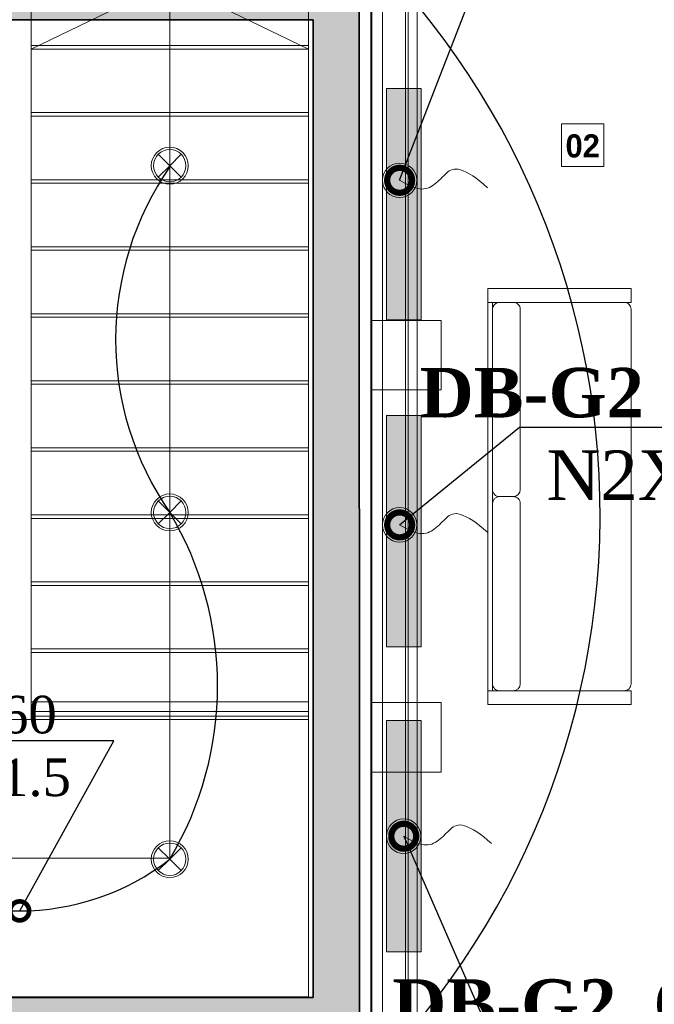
# Model space of a CAD drawing. Header units: inches. Extents: x -79624 to 52587, y -27526 to 10116.
# Tile 4 of 256: x 2858 to 5606, y -22820 to -18561. Entities that reach past the tile are written whole.
import ezdxf
from ezdxf import colors
from ezdxf.entities.mleader import LeaderData, LeaderLine
from ezdxf.math import Vec2, Vec3

# ---------------------------------------------------------------- set-up
doc = ezdxf.new("R2010")
doc.units = ezdxf.units.IN
doc.header["$MEASUREMENT"] = 0
doc.set_wipeout_variables(frame=1)
doc.linetypes.add('Wipeout_Contour', pattern=[1000, 0, -1000])
for name, color, linetype in [('- განათება', 7, 'Continuous'), ('- საშტეფცელო როზეტები', 7, 'Continuous'), ('Dimensioning - General', 7, 'Continuous'), ('New_Structural - Bearing', 7, 'Continuous'), ('Structural - Bearing', 7, 'Continuous'), ('Structural - Stair & Railing', 7, 'Continuous')]:
    doc.layers.add(name, color=color, linetype=linetype)
for name, color, linetype, lineweight in [('Archicad Doors_Pen_No__1', 7, 'Continuous', 13), ('New_2D Drafting - General_Pen_No__2', 8, 'Continuous', 15), ('New_Annotation - Text_Pen_No__20', 1, 'Continuous', 0), ('New_Interior - Furniture _Pen_No__1', 7, 'Continuous', 13), ('New_Interior - Furniture _Pen_No__101', 252, 'Continuous', 13), ('New_Structural - Bearing_Pen_No__1', 7, 'Continuous', 13), ('Structural - Bearing_Pen_No__1', 7, 'Continuous', 13), ('Structural - Bearing_Pen_No__27', 7, 'Continuous', 35)]:
    doc.layers.add(name, color=color, linetype=linetype, lineweight=lineweight)
for name, color, linetype, lineweight, true_color in [('New_Interior - Lamp_Pen_No__77', 7, 'Continuous', 20, 0xffeb28), ('Structural - Bearing_Pen_No__162', 7, 'Continuous', 25, 0xaaaaaa), ('Structural - Bearing_Pen_No__88', 7, 'Continuous', 20, 0xfd4435), ('Structural - Bearing_Pen_No__89', 7, 'Continuous', 20, 0x71cebe), ('Structural - Stair & Railing_Pen_No__61', 7, 'Continuous', 20, 0x6a6a6a)]:
    doc.layers.add(name, color=color, linetype=linetype, lineweight=lineweight, true_color=true_color)
doc.styles.add('CT', font='ARIALN.TTF', dxfattribs={"height": 200})
doc.styles.add('GENERATED_STYLE_1', font='txt')
doc.styles.add('GENERATED_STYLE_4', font='txt')
doc.dimstyles.new('GENERATED_STYLE__1', dxfattribs={"dimtxt": 100, "dimasz": 76, "dimexe": 0.18, "dimexo": 0.0625, "dimgap": 0, "dimtad": 0, "dimdec": 0, "dimlfac": 0.1, "dimzin": 0, "dimdsep": 46, "dimtxsty": 'GENERATED_STYLE_1', "dimblk": 'ARROWHEAD_5', "dimblk1": 'ARROWHEAD_5', "dimblk2": 'ARROWHEAD_5', "dimcen": 0.09, "dimse1": 1, "dimse2": 1, "dimclrd": 7, "dimclre": 7, "dimclrt": 7, "dimadec": 0, "dimazin": 0, "dimtfac": 1, "dimtdec": 4, "dimtmove": 0, "dimatfit": 3, "dimfxl": 1, "dimtolj": 1, "dimtzin": 0, "dimarcsym": 0})
doc.dimstyles.new('GENERATED_STYLE__2', dxfattribs={"dimtxt": 100, "dimasz": 76, "dimexe": 0.18, "dimexo": 0.0625, "dimgap": 0, "dimtad": 0, "dimtih": 1, "dimtoh": 1, "dimdec": 0, "dimlfac": 0.1, "dimzin": 0, "dimdsep": 46, "dimtxsty": 'GENERATED_STYLE_1', "dimblk": 'ARROWHEAD_5', "dimblk1": 'ARROWHEAD_5', "dimblk2": 'ARROWHEAD_5', "dimcen": 0.09, "dimse1": 1, "dimse2": 1, "dimclrd": 7, "dimclre": 7, "dimclrt": 7, "dimadec": 0, "dimazin": 0, "dimtfac": 1, "dimtdec": 4, "dimtmove": 0, "dimatfit": 3, "dimfxl": 1, "dimtolj": 1, "dimtzin": 0, "dimarcsym": 0})

# ---------------------------------------------------------------- blocks, each defined once
blk = doc.blocks.new('Column_3', base_point=(-43908.8, 19016.4))
at = {"color": 254, "linetype": 'Wipeout_Contour', "lineweight": 0, "ltscale": 191400.297725}
blk.add_wipeout([(-44058.8, 18866.4), (-43758.8, 18866.4), (-43758.8, 19166.4), (-44058.8, 19166.4)], dxfattribs=at).dxf.layer = 'Structural - Bearing'
at = {"layer": 'Structural - Bearing_Pen_No__88', "color": 20, "linetype": 'Continuous', "lineweight": 20, "true_color": 0xfd4435, "flags": 128}
blk.add_lwpolyline([(-44058.8, 18866.4), (-43758.8, 18866.4), (-43758.8, 19166.4), (-44058.8, 19166.4)], close=True, dxfattribs=at)
blk = doc.blocks.new('Column_4', base_point=(-43908.8, 17363.8))
at = {"color": 254, "linetype": 'Wipeout_Contour', "lineweight": 0, "ltscale": 188870.57664}
blk.add_wipeout([(-44058.8, 17213.8), (-43758.8, 17213.8), (-43758.8, 17513.8), (-44058.8, 17513.8)], dxfattribs=at).dxf.layer = 'Structural - Bearing'
at = {"layer": 'Structural - Bearing_Pen_No__88', "color": 20, "linetype": 'Continuous', "lineweight": 20, "true_color": 0xfd4435, "flags": 128}
blk.add_lwpolyline([(-44058.8, 17213.8), (-43758.8, 17213.8), (-43758.8, 17513.8), (-44058.8, 17513.8)], close=True, dxfattribs=at)
blk = doc.blocks.new('Slab_1', base_point=(-47183.8, 32838))
at = {"layer": 'Structural - Bearing_Pen_No__89', "color": 123, "linetype": 'Continuous', "lineweight": 20, "true_color": 0x71cebe, "flags": 128}
blk.add_lwpolyline([(-46983.8, 16238.8), (-46983.8, 20468.2), (-44313.6, 20468.2), (-44313.6, 16238.8)], close=True, dxfattribs=at)
blk = doc.blocks.new('Slab_53', base_point=(-43901.5, 15826.8))
at = {"layer": 'New_Structural - Bearing_Pen_No__1', "color": 7, "linetype": 'Continuous', "lineweight": 13, "flags": 128}
blk.add_lwpolyline([(-43901.5, 15826.8), (-43901.5, 20880.3), (-47395.9, 20880.3), (-47395.9, 15826.8)], close=True, dxfattribs=at)
blk = doc.blocks.new('Stair_1')
at = {"layer": 'Structural - Stair & Railing_Pen_No__61', "color": 251, "linetype": 'Continuous', "lineweight": 20, "true_color": 0x6a6a6a}
for p, q in [((-45534.2, 20631.1), (-45534.2, 17441.1)), ((-45534.2, 20631.1), (-45534.2, 20341.1)), ((-44934.2, 20631.1), (-45534.2, 20341.1)), ((-44934.2, 20341.1), (-44934.2, 20631.1)), ((-44334.2, 20341.1), (-44934.2, 20631.1)), ((-44334.2, 17441.1), (-44334.2, 20631.1)), ((-44334.2, 20341.1), (-44334.2, 20631.1)), ((-44334.2, 20356.1), (-45534.2, 20356.1)), ((-44334.2, 20341.1), (-45534.2, 20341.1)), ((-45534.2, 20341.1), (-45534.2, 20051.1)), ((-45534.2, 20341.1), (-44334.2, 20341.1)), ((-44934.2, 17441.1), (-44934.2, 20341.1)), ((-44334.2, 20051.1), (-44334.2, 20341.1)), ((-44334.2, 20066.1), (-45534.2, 20066.1)), ((-44334.2, 20051.1), (-45534.2, 20051.1)), ((-45534.2, 20051.1), (-45534.2, 19761.1)), ((-45534.2, 20051.1), (-44334.2, 20051.1)), ((-44334.2, 19761.1), (-44334.2, 20051.1)), ((-44334.2, 19776.1), (-45534.2, 19776.1)), ((-44334.2, 19761.1), (-45534.2, 19761.1)), ((-45534.2, 19761.1), (-45534.2, 19471.1)), ((-45534.2, 19761.1), (-44334.2, 19761.1)), ((-44334.2, 19471.1), (-44334.2, 19761.1)), ((-44334.2, 19486.1), (-45534.2, 19486.1)), ((-44334.2, 19471.1), (-45534.2, 19471.1)), ((-45534.2, 19471.1), (-45534.2, 19181.1)), ((-45534.2, 19471.1), (-44334.2, 19471.1)), ((-44334.2, 19181.1), (-44334.2, 19471.1)), ((-44334.2, 19196.1), (-45534.2, 19196.1)), ((-44334.2, 19181.1), (-45534.2, 19181.1)), ((-45534.2, 19181.1), (-45534.2, 18891.1)), ((-45534.2, 19181.1), (-44334.2, 19181.1)), ((-44334.2, 18891.1), (-44334.2, 19181.1)), ((-44334.2, 18906.1), (-45534.2, 18906.1)), ((-44334.2, 18891.1), (-45534.2, 18891.1)), ((-45534.2, 18891.1), (-45534.2, 18601.1)), ((-45534.2, 18891.1), (-44334.2, 18891.1)), ((-44334.2, 18601.1), (-44334.2, 18891.1)), ((-44334.2, 18616.1), (-45534.2, 18616.1)), ((-44334.2, 18601.1), (-45534.2, 18601.1)), ((-45534.2, 18601.1), (-45534.2, 18311.1)), ((-45534.2, 18601.1), (-44334.2, 18601.1)), ((-44334.2, 18311.1), (-44334.2, 18601.1)), ((-44334.2, 18326.1), (-45534.2, 18326.1)), ((-44334.2, 18311.1), (-45534.2, 18311.1)), ((-45534.2, 18311.1), (-45534.2, 18021.1)), ((-45534.2, 18311.1), (-44334.2, 18311.1)), ((-44334.2, 18021.1), (-44334.2, 18311.1)), ((-44334.2, 18036.1), (-45534.2, 18036.1)), ((-44334.2, 18021.1), (-45534.2, 18021.1)), ((-45534.2, 18021.1), (-45534.2, 17731.1)), ((-45534.2, 18021.1), (-44334.2, 18021.1)), ((-44334.2, 17731.1), (-44334.2, 18021.1)), ((-44334.2, 17746.1), (-45534.2, 17746.1)), ((-45534.2, 17731.1), (-45534.2, 17441.1)), ((-44334.2, 17731.1), (-45534.2, 17731.1)), ((-45534.2, 17731.1), (-44334.2, 17731.1)), ((-44334.2, 17441.1), (-44334.2, 17731.1)), ((-45534.2, 17517.4), (-44334.2, 17517.4)), ((-45534.2, 17476.1), (-44334.2, 17476.1)), ((-45534.2, 17441.1), (-45633.8, 17441.1)), ((-45534.2, 17441.1), (-45633.8, 17441.1)), ((-44334.2, 17456.1), (-45534.2, 17456.1)), ((-44334.2, 17441.1), (-45534.2, 17441.1)), ((-45534.2, 17441.1), (-44334.2, 17441.1)), ((-44934.2, 16841.1), (-44934.2, 17441.1)), ((-44334.2, 16241.1), (-44334.2, 17441.1)), ((-44334.2, 16241.1), (-44334.2, 17441.1)), ((-46233.8, 16841.1), (-44934.2, 16841.1)), ((-46833.8, 16241.1), (-44334.2, 16241.1)), ((-46833.8, 16241.1), (-44334.2, 16241.1))]:
    blk.add_line(p, q, dxfattribs=at)
blk = doc.blocks.new('Door')
at = {"layer": 'Archicad Doors_Pen_No__1', "color": 7, "linetype": 'Continuous', "lineweight": 13}
for p, q in [((370, 0), (370, 820)), ((370, 820), (410, 820)), ((410, 820), (410, 0)), ((-487, 0), (-487, 19)), ((-487, 19), (-437, 19)), ((-437, 0), (-487, 0)), ((-450, 0), (-487, 0)), ((-450, 0), (-487, 0)), ((-410, 0), (-450, 0)), ((-450, 0), (-450, -115)), ((-450, 0), (-450, -115)), ((-450, 0), (-450, -115)), ((-437, 19), (-437, 0)), ((-410, -115), (-410, 0)), ((410, 0), (370, 0)), ((450, 0), (410, 0)), ((410, 0), (410, -115)), ((437, 19), (487, 19)), ((437, 0), (437, 19)), ((487, 0), (437, 0)), ((450, -115), (450, 0)), ((450, 0), (450, -115)), ((450, 0), (450, -115)), ((450, 0), (487, 0)), ((450, 0), (487, 0)), ((487, 19), (487, 0)), ((-450, -200), (-450, -115)), ((-450, -115), (-425, -115)), ((-450, -115), (-410, -115)), ((-450, -115), (-450, -200)), ((-450, -115), (-450, -200)), ((-425, -115), (-425, -200)), ((410, -115), (450, -115)), ((425, -200), (425, -115)), ((425, -115), (450, -115)), ((450, -115), (450, -200)), ((450, -115), (450, -200)), ((450, -115), (450, -200)), ((-487, -219), (-487, -200)), ((-487, -200), (-437, -200)), ((-450, -200), (-487, -200)), ((-450, -200), (-487, -200)), ((-425, -200), (-450, -200)), ((-437, -200), (-437, -219)), ((450, -200), (425, -200)), ((437, -200), (487, -200)), ((437, -219), (437, -200)), ((450, -200), (487, -200)), ((450, -200), (487, -200)), ((487, -200), (487, -219)), ((-437, -219), (-487, -219)), ((487, -219), (437, -219))]:
    blk.add_line(p, q, dxfattribs=at)
blk.add_arc((410, 0), 820, 90, 180, dxfattribs=at)
blk = doc.blocks.new('Wall_7', base_point=(-47183.6, 20668.2))
at = {"layer": 'Structural - Bearing_Pen_No__162', "linetype": 'Continuous', "lineweight": 25, "true_color": 0xaaaaaa}
for points in [[(-47183.6, 20668.2), (-47183.6, 20468.2), (-46743.4, 20468.2), (-46743.4, 20668.2)], [(-44313.6, 20668.2), (-45843.4, 20668.2), (-45843.4, 20468.2), (-44313.6, 20468.2)], [(-44313.6, 20468.2), (-44113.6, 20468.2), (-44113.6, 20668.2)], [(-44113.6, 20668.2), (-44313.6, 20668.2), (-44313.6, 20468.2)]]:
    blk.add_hatch(color=253, dxfattribs=at).paths.add_polyline_path(points)
at = {"layer": 'Structural - Bearing_Pen_No__27', "color": 7, "linetype": 'Continuous', "lineweight": 35}
for p, q in [((-46743.4, 20668.2), (-46780.4, 20668.2)), ((-46743.4, 20668.2), (-46743.4, 20553.2)), ((-45843.4, 20668.2), (-45806.4, 20668.2)), ((-45843.4, 20668.2), (-45843.4, 20553.2)), ((-46743.4, 20553.2), (-46743.4, 20468.2)), ((-45843.4, 20553.2), (-45843.4, 20468.2)), ((-46743.4, 20468.2), (-46780.4, 20468.2)), ((-45843.4, 20468.2), (-45806.4, 20468.2))]:
    blk.add_line(p, q, dxfattribs=at)
at = {"layer": 'Structural - Bearing_Pen_No__27', "color": 7, "linetype": 'Continuous', "lineweight": 35, "flags": 128}
for points in [[(-46743.4, 20668.2), (-47183.6, 20668.2)], [(-47183.6, 20668.2), (-47183.6, 20468.2)], [(-44113.6, 20668.2), (-45843.4, 20668.2)], [(-44113.6, 20668.2), (-44113.6, 20468.2)], [(-47183.6, 20468.2), (-46743.4, 20468.2)], [(-45843.4, 20468.2), (-44313.6, 20468.2)]]:
    blk.add_lwpolyline(points, dxfattribs=at)
at = {"layer": 'Archicad Doors_Pen_No__1', "color": 7, "linetype": 'Continuous', "lineweight": 13, "xscale": -1, "zscale": 1000}
blk.add_blockref('Door', (-46293.4, 20668.2), dxfattribs=at)
blk = doc.blocks.new('Wall_8', base_point=(-44313.4, 16238.8))
at = {"layer": 'Structural - Bearing_Pen_No__162', "linetype": 'Continuous', "lineweight": 25, "true_color": 0xaaaaaa}
for points in [[(-46983.8, 16038.8), (-46983.8, 16238.8), (-47183.8, 16238.8), (-47183.8, 16038.8)], [(-44313.4, 16238.8), (-46983.8, 16238.8), (-46983.8, 16038.8), (-44313.4, 16038.8)], [(-44113.4, 16238.8), (-44313.4, 16238.8), (-44113.4, 16038.8)], [(-44313.4, 16238.8), (-44313.4, 16038.8), (-44113.4, 16038.8)]]:
    blk.add_hatch(color=253, dxfattribs=at).paths.add_polyline_path(points)
at = {"layer": 'Structural - Bearing_Pen_No__1', "color": 7, "linetype": 'Continuous', "lineweight": 13}
blk.add_line((-47183.8, 16238.8), (-47183.8, 16038.8), dxfattribs=at)
at = {"layer": 'Structural - Bearing_Pen_No__27', "color": 7, "linetype": 'Continuous', "lineweight": 35}
for p, q in [((-46983.8, 16238.8), (-47183.8, 16238.8)), ((-47183.8, 16038.8), (-46983.8, 16038.8))]:
    blk.add_line(p, q, dxfattribs=at)
at = {"layer": 'Structural - Bearing_Pen_No__27', "color": 7, "linetype": 'Continuous', "lineweight": 35, "flags": 128}
for points in [[(-44313.4, 16238.8), (-46983.8, 16238.8)], [(-44113.4, 16038.8), (-44113.4, 16238.8)], [(-46983.8, 16038.8), (-44113.4, 16038.8)]]:
    blk.add_lwpolyline(points, dxfattribs=at)
blk = doc.blocks.new('Wall_9', base_point=(-44313.6, 20668.2))
at = {"layer": 'Structural - Bearing_Pen_No__162', "linetype": 'Continuous', "lineweight": 25, "true_color": 0xaaaaaa}
blk.add_hatch(color=253, dxfattribs=at).paths.add_polyline_path([(-44113.4, 16238.8), (-44113.6, 20468.2), (-44313.6, 20468.2), (-44313.4, 16238.8)])
at = {"layer": 'Structural - Bearing_Pen_No__27', "color": 7, "linetype": 'Continuous', "lineweight": 35, "flags": 128}
for points in [[(-44313.6, 20468.2), (-44313.4, 16238.8)], [(-44113.4, 16238.8), (-44113.6, 20468.2)]]:
    blk.add_lwpolyline(points, dxfattribs=at)
blk = doc.blocks.new('Sofa 05')
at = {"layer": 'New_Interior - Furniture _Pen_No__101', "color": 252, "linetype": 'Continuous', "lineweight": 13}
for p, q in [((60, 600), (1740, 600)), ((900, 570), (900, 510)), ((90, 480), (870, 480)), ((930, 480), (1710, 480))]:
    blk.add_line(p, q, dxfattribs=at)
at = {"layer": 'New_Interior - Furniture _Pen_No__101', "color": 252, "linetype": 'Continuous', "lineweight": 13, "flags": 128}
for points in [[(0, 0), (60, 0), (60, 620), (0, 620)], [(1800, 0), (1740, 0), (1740, 620), (1800, 620)]]:
    blk.add_lwpolyline(points, close=True, dxfattribs=at)
blk.add_lwpolyline([(60, 30, 0.414214), (90, 0), (1710, 0, 0.414214), (1740, 30), (1740, 620), (60, 620)], format="xyb", close=True, dxfattribs=at)
at = {"layer": 'New_Interior - Furniture _Pen_No__101', "color": 252, "linetype": 'Continuous', "lineweight": 13}
for centre, start, end in [((90, 570), 90, 180), ((870, 570), 0, 90), ((930, 570), 90, 180), ((1710, 570), 0, 90), ((90, 510), 180, 270), ((870, 510), 270, 0), ((930, 510), 180, 270), ((1710, 510), 270, 0)]:
    blk.add_arc(centre, 30, start, end, dxfattribs=at)
blk = doc.blocks.new('Awning')
at = {"layer": 'New_Interior - Furniture _Pen_No__1', "color": 7, "linetype": 'Continuous', "lineweight": 13}
for p, q in [((100, -100), (4529.3, -100)), ((4529.3, -200), (100, -200)), ((100, -250), (4529.3, -250))]:
    blk.add_line(p, q, dxfattribs=at)
at = {"layer": 'New_Interior - Furniture _Pen_No__1', "color": 7, "linetype": 'Continuous', "lineweight": 13, "flags": 128}
blk.add_lwpolyline([(100, -50), (4529.3, -50), (4529.3, -2752.9), (100, -2752.9)], close=True, dxfattribs=at)
blk = doc.blocks.new('ARROWHEAD_5')
at = {"linetype": 'Continuous', "lineweight": 0}
blk.add_hatch(color=0, dxfattribs=at).paths.add_polyline_path([(-1, 0.2679), (0, 0), (-1, -0.2679)])
at = {"color": 0, "linetype": 'Continuous', "lineweight": 0}
blk.add_line((0, 0), (-1, 0), dxfattribs=at)
blk = doc.blocks.new('*D249')
at = {"layer": 'Defpoints', "color": 0, "linetype": 'Continuous', "transparency": 16777216}
for p in [(358.6, 209.2), (25258.6, 209.2), (1258.6, -26125.7)]:
    blk.add_point(p, dxfattribs=at)
at = {"layer": 'Dimensioning - General', "color": 7, "linetype": 'Continuous', "lineweight": -2, "transparency": 16777216}
for p, q in [((358.6, 133.2), (358.6, -12795.7)), ((358.6, -26049.7), (358.6, -13148.1))]:
    blk.add_line(p, q, dxfattribs=at)
at = {"layer": 'Dimensioning - General', "color": 7, "linetype": 'Continuous', "lineweight": -2, "transparency": 16777216, "xscale": 76.00000000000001, "yscale": 76.00000000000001, "zscale": 76.00000000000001}
for p, rotation in [((358.6, 209.2), 90), ((358.6, -26125.7), 270)]:
    blk.add_blockref('ARROWHEAD_5', p, dxfattribs=dict(at, rotation=rotation))
at = {"layer": 'Dimensioning - General', "color": 7, "linetype": 'Continuous', "lineweight": 13, "transparency": 16777216, "insert": (358.6, -12971.9), "char_height": 100, "attachment_point": 5, "rotation": 90, "style": 'GENERATED_STYLE_1'}
blk.add_mtext('\\A1;2633', dxfattribs=at)
blk = doc.blocks.new('*D263')
at = {"layer": 'Defpoints', "color": 0, "linetype": 'Continuous', "transparency": 16777216}
for p in [(7429, -14429.1), (4328.9, -22989.9), (7429, -26425.7)]:
    blk.add_point(p, dxfattribs=at)
at = {"layer": 'Dimensioning - General', "color": 7, "linetype": 'Continuous', "lineweight": -2, "transparency": 16777216}
for p, q in [((4404.9, -26425.7), (5751.4, -26425.7)), ((7353, -26425.7), (5989.5, -26425.7))]:
    blk.add_line(p, q, dxfattribs=at)
at = {"layer": 'Dimensioning - General', "color": 7, "linetype": 'Continuous', "lineweight": -2, "transparency": 16777216, "xscale": 76.00000000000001, "yscale": 76.00000000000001, "zscale": 76.00000000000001, "rotation": 180}
blk.add_blockref('ARROWHEAD_5', (4328.9, -26425.7), dxfattribs=at)
at = {"layer": 'Dimensioning - General', "color": 7, "linetype": 'Continuous', "lineweight": -2, "transparency": 16777216, "xscale": 76.00000000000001, "yscale": 76.00000000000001, "zscale": 76.00000000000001}
blk.add_blockref('ARROWHEAD_5', (7429, -26425.7), dxfattribs=at)
at = {"layer": 'Dimensioning - General', "color": 7, "linetype": 'Continuous', "lineweight": 13, "transparency": 16777216, "insert": (5870.4, -26425.7), "char_height": 100, "attachment_point": 5, "style": 'GENERATED_STYLE_1'}
blk.add_mtext('\\A1;310', dxfattribs=at)
blk = doc.blocks.new('*D275')
at = {"layer": 'Defpoints', "color": 0, "linetype": 'Continuous', "transparency": 16777216}
for p in [(4328.7, -18360.6), (51786.6, -18360.6), (4328.9, -22989.9)]:
    blk.add_point(p, dxfattribs=at)
at = {"layer": 'Dimensioning - General', "color": 7, "linetype": 'Continuous', "lineweight": -2, "transparency": 16777216}
for p, q in [((51786.6, -18436.6), (51786.6, -20557.1)), ((51786.6, -22913.9), (51786.6, -20814.3))]:
    blk.add_line(p, q, dxfattribs=at)
at = {"layer": 'Dimensioning - General', "color": 7, "linetype": 'Continuous', "lineweight": -2, "transparency": 16777216, "xscale": 76.00000000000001, "yscale": 76.00000000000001, "zscale": 76.00000000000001}
for p, rotation in [((51786.6, -18360.6), 90), ((51786.6, -22989.9), 270)]:
    blk.add_blockref('ARROWHEAD_5', p, dxfattribs=dict(at, rotation=rotation))
at = {"layer": 'Dimensioning - General', "color": 7, "linetype": 'Continuous', "lineweight": 13, "transparency": 16777216, "insert": (51786.6, -20685.7), "char_height": 100, "attachment_point": 5, "rotation": 90, "style": 'GENERATED_STYLE_1'}
blk.add_mtext('\\A1;463', dxfattribs=at)
blk = doc.blocks.new('Recessed Spot')
at = {"layer": 'New_Interior - Lamp_Pen_No__77', "color": 2, "linetype": 'Continuous', "lineweight": 20, "true_color": 0xffeb28}
for q in [(-49.5, 49.5), (49.5, 49.5), (-49.5, -49.5), (49.5, -49.5)]:
    blk.add_line((0, 0), q, dxfattribs=at)
at = {"layer": 'New_Interior - Lamp_Pen_No__77', "color": 2, "linetype": 'Continuous', "lineweight": 20, "true_color": 0xffeb28, "flags": 128}
blk.add_lwpolyline([(80, 0, 1), (-80, 0, 1)], format="xyb", close=True, dxfattribs=at)
at = {"layer": 'New_Interior - Lamp_Pen_No__77', "color": 2, "linetype": 'Continuous', "lineweight": 20, "true_color": 0xffeb28}
blk.add_circle((0, 0), 70, dxfattribs=at)
blk = doc.blocks.new('pirdapiti miyvanis werttili')
at = {"layer": '- საშტეფცელო როზეტები', "color": 5, "lineweight": 0}
blk.add_circle((0, 0), 74.6, dxfattribs=at)
blk.add_open_spline([(0, 0), (-20.2, -34.9), (-49.1, -90.2), (-22.6, -153.9), (36.4, -203.3), (62.8, -250.1), (10.3, -335.9), (-32.2, -380)], degree=3, dxfattribs=at)
blk = doc.blocks.new('_DotSmall')
at = {"color": 0, "linetype": 'ByBlock', "const_width": 0.5}
blk.add_lwpolyline([(-0.0625, 0, 1), (0.0625, 0, 1)], format="xyb", close=True, dxfattribs=at)

msp = doc.modelspace()

# ---------------------------------------------------------------- hatches: boundary and pattern name
at = {"layer": '- საშტეფცელო როზეტები', "linetype": 'Continuous', "lineweight": 0, "true_color": 0x7f0000}
msp.add_hatch(color=16, dxfattribs=at).paths.add_polyline_path([(4446.16085, -20273.06008), (4596.16085, -20273.06008), (4596.16085, -21273.06008), (4446.16085, -21273.06008)])

# ---------------------------------------------------------------- linework, layer by layer
at = {"layer": '- განათება', "color": 1}
for centre, radius, start, end in [((4583.53312, -19944.68961), 1309.63414, 145.03782807, 214.79778943), ((2253.05005, -21442.0741), 1462.06993, 329.13804591, 30.86195409), ((2858.32759, -21359.98323), 1055.73596, 232.01406906, 307.98593094)]:
    msp.add_arc(centre, radius, start, end, dxfattribs=at)
at = {"layer": '- საშტეფცელო როზეტები', "color": 8, "linetype": 'Continuous', "lineweight": 15, "flags": 128}
msp.add_lwpolyline([(4446.16085, -20273.06008), (4596.16085, -20273.06008), (4596.16085, -21273.06008), (4446.16085, -21273.06008)], close=True, dxfattribs=at)
at = {"layer": 'New_2D Drafting - General_Pen_No__2', "color": 8, "linetype": 'Continuous', "lineweight": 15, "flags": 128}
msp.add_lwpolyline([(1458.55593, -22789.93129), (4128.73697, -22789.93129), (4128.73697, -18560.58402), (1458.55593, -18560.58402)], close=True, dxfattribs=at)

# ---------------------------------------------------------------- block references
at = {"layer": '- განათება', "color": 2, "linetype": 'Continuous', "lineweight": 20, "true_color": 0xffeb28, "zscale": 1000}
for p in [(3508.09924, -19192.0741), (3508.09924, -20692.0741), (3508.09924, -22192.0741)]:
    msp.add_blockref('Recessed Spot', p, dxfattribs=at)
at = {"layer": '- საშტეფცელო როზეტები', "rotation": 89.99999999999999}
for p in [(4503.32298, -19255.36512), (4503.45629, -20745.93696), (4520.78988, -22092.68333)]:
    msp.add_blockref('pirdapiti miyvanis werttili', p, dxfattribs=at)
at = {"layer": 'New_Interior - Furniture _Pen_No__101', "color": 252, "linetype": 'Continuous', "lineweight": 13, "zscale": 1000, "rotation": 89.99999999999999}
msp.add_blockref('Sofa 05', (5505.47505, -21523.35737), dxfattribs=at)
at = {"layer": 'Structural - Bearing', "color": 7, "lineweight": 35}
for name, p in [('Wall_7', (1258.72346, -18360.58402)), ('Wall_9', (4128.72843, -18360.58402)), ('Wall_8', (4128.91754, -22789.93129))]:
    msp.add_blockref(name, p, dxfattribs=at)
at = {"layer": 'Structural - Bearing', "color": 11, "lineweight": 13, "true_color": 0xfd8379}
for name, p in [('Column_3', (4533.55593, -20012.32818)), ('Column_4', (4533.55593, -21664.97466))]:
    msp.add_blockref(name, p, dxfattribs=at)
at = {"layer": 'Structural - Stair & Railing', "color": 251, "linetype": 'Continuous', "lineweight": 20, "true_color": 0x6a6a6a}
msp.add_blockref('Stair_1', (48442.34395, -39028.7776), dxfattribs=at)

# ---------------------------------------------------------------- leaders
at = {"layer": '- განათება', "color": 7}
ml = msp.add_multileader_mtext('Standard', dxfattribs=at)
ml.set_content('\\pxt14;{\\fSylfaen|b1|i0|c0|p18;DB-UPS2 \\fSylfaen|b0|i0|c0|p18;\\C1;QF-60         \\C7;N2XH-3X1.5}', color=7, style='CT')
ml.set_leader_properties()
ml.set_arrow_properties(name='DOTSMALL')
ml.build(insert=Vec2(0, 0))
ml.multileader.update_dxf_attribs({"has_dogleg": 0, "text_left_attachment_type": 6, "text_right_attachment_type": 6, "dogleg_length": 9, "arrow_head_size": 163.78543})
ctx = ml.context
ctx.base_point, ctx.char_height, ctx.arrow_head_size, ctx.landing_gap_size, ctx.plane_origin = Vec3(1550.38814, -21680.46568), 162.6117418, 163.78543, 54.59514, Vec3(-11328.16442, -38006.72962)
ctx.left_attachment, ctx.right_attachment, ctx.text_align_type = 6, 6, 1
notes = []
notes.append((ctx, [(0, (1, 1, 0), (3275.40533, -21680.46568), (-1, 0), 9, [(2, [(2858.32759, -22415.71919)], 0, [])])]))
ctx.mtext.insert, ctx.mtext.width, ctx.mtext.defined_height, ctx.mtext.alignment, ctx.mtext.flow_direction = Vec3(2408.39673, -21485.33159), 2403.0225903, 231.60879, 2, 5
at = {"layer": '- საშტეფცელო როზეტები', "color": 7}
ml = msp.add_multileader_mtext('Standard', dxfattribs=at)
ml.set_content('{\\fSylfaen|b1|i0|c0|p18;DB-G2  \\fSylfaen|b0|i0|c0|p18;\\C1;QF-39            \\C7;N2XH-3X2.5}', color=7, style='CT')
ml.set_leader_properties()
ml.set_arrow_properties(name='DOTSMALL')
ml.build(insert=Vec2(0, 0))
ml.multileader.update_dxf_attribs({"has_dogleg": 0, "text_left_attachment_type": 6, "text_right_attachment_type": 6, "dogleg_length": 9, "arrow_head_size": 215.76216})
ctx = ml.context
ctx.base_point, ctx.char_height, ctx.arrow_head_size, ctx.landing_gap_size, ctx.plane_origin = Vec3(4903.77376, -22968.69998), 214.216008, 215.76216, 71.92072, Vec3(-13073.47763, -39445.66739)
ctx.left_attachment, ctx.right_attachment, ctx.text_align_type = 6, 6, 1
notes.append((ctx, [(1, (1, 1, 0), (4894.77376, -22968.69998), (1, 0), 9, [(2, [(4521.16085, -22092.68333)], 0, [])])]))
ctx.mtext.insert, ctx.mtext.width, ctx.mtext.defined_height, ctx.mtext.alignment, ctx.mtext.flow_direction = Vec3(5905.45786, -22711.64077), 3165.613385, 305.10903, 2, 5
for ctx, leaders in notes:
    for number, flags, end, landing, length, lines in leaders:
        leader = LeaderData()
        leader.index, (leader.has_last_leader_line, leader.has_dogleg_vector, leader.attachment_direction) = number, flags
        leader.last_leader_point, leader.dogleg_vector, leader.dogleg_length = Vec3(end), Vec3(landing), length
        for number, points, colour, breaks in lines:
            line = LeaderLine()
            line.index, line.vertices, line.color, line.breaks = number, Vec3.list(points), colors.encode_raw_color(colour), breaks
            leader.lines.append(line)
        ctx.leaders.append(leader)

# ---------------------------------------------------------------- next in the draw order: hatches: boundary and pattern name
at = {"layer": '- საშტეფცელო როზეტები', "linetype": 'Continuous', "lineweight": 0, "true_color": 0x7f0000}
for points in [[(4446.16085, -18858.31104), (4596.16085, -18858.31104), (4596.16085, -19858.31104), (4446.16085, -19858.31104)], [(4446.16085, -21592.68333), (4596.16085, -21592.68333), (4596.16085, -22592.68333), (4446.16085, -22592.68333)]]:
    msp.add_hatch(color=16, dxfattribs=at).paths.add_polyline_path(points)

# ---------------------------------------------------------------- next in the draw order: linework, layer by layer
at = {"layer": '- საშტეფცელო როზეტები', "color": 8, "linetype": 'Continuous', "lineweight": 15, "flags": 128}
for points in [[(4446.16085, -18858.31104), (4596.16085, -18858.31104), (4596.16085, -19858.31104), (4446.16085, -19858.31104)], [(4446.16085, -21592.68333), (4596.16085, -21592.68333), (4596.16085, -22592.68333), (4446.16085, -22592.68333)]]:
    msp.add_lwpolyline(points, close=True, dxfattribs=at)
at = {"layer": 'New_2D Drafting - General_Pen_No__2', "color": 8, "linetype": 'Continuous', "lineweight": 15, "flags": 128}
msp.add_lwpolyline([(4383.55593, -25673.41075), (13583.55593, -25673.41075), (13583.55593, -16864.10447), (4383.55593, -16864.10447)], close=True, dxfattribs=at)

# ---------------------------------------------------------------- next in the draw order: block references
at = {"layer": 'New_Interior - Furniture _Pen_No__1', "color": 7, "linetype": 'Continuous', "lineweight": 13, "zscale": 1000, "rotation": 89.99999999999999}
msp.add_blockref('Awning', (4328.82726, -22989.93129), dxfattribs=at)
at = {"layer": 'New_Structural - Bearing', "color": 7, "linetype": 'Continuous', "lineweight": 13}
msp.add_blockref('Slab_53', (4540.81988, -23202.02274), dxfattribs=at)
at = {"layer": 'Structural - Bearing', "color": 123, "linetype": 'Continuous', "lineweight": 20, "true_color": 0x71cebe}
msp.add_blockref('Slab_1', (1258.55593, -6190.79663), dxfattribs=at)

# ---------------------------------------------------------------- next in the draw order: dimensions: what is measured, and where the dimension line sits
at = {"layer": 'Dimensioning - General', "color": 7, "linetype": 'Continuous', "lineweight": 13}
for base, p1, p2, picture, middle in [((358.55594, 209.20337), (1258.55593, -26125.72241), (25258.55593, 209.20337), '*D249', (358.55594, -12971.91402)), ((51786.62821, -18360.58402), (4328.92608, -22989.93129), (4328.72843, -18360.58402), '*D275', (51786.62821, -20685.68517))]:
    dim = msp.add_linear_dim(base=base, p1=p1, p2=p2, angle=90, dimstyle='GENERATED_STYLE__1', dxfattribs=at)
    dim.commit()
    dim.dimension.update_dxf_attribs({"geometry": picture, "text_midpoint": middle, "dimtype": 160, "text_rotation": 90})
dim = msp.add_linear_dim(base=(7428.96845, -26425.72242), p1=(4328.92608, -22989.93129), p2=(7428.96845, -14429.12325), dimstyle='GENERATED_STYLE__2', dxfattribs=at)
dim.commit()
dim.dimension.update_dxf_attribs({"geometry": '*D263', "text_midpoint": (5870.41076, -26425.72242), "dimtype": 160})

# ---------------------------------------------------------------- next in the draw order: leaders
at = {"layer": '- საშტეფცელო როზეტები', "color": 7}
ml = msp.add_multileader_mtext('Standard', dxfattribs=at)
ml.set_content('{\\fSylfaen|b1|i0|c0|p18;DB-G2  \\fSylfaen|b0|i0|c0|p18;\\C1;QF-38            \\C7;N2XH-3X2.5}', color=7, style='CT')
ml.set_leader_properties()
ml.set_arrow_properties(name='DOTSMALL')
ml.build(insert=Vec2(0, 0))
ml.multileader.update_dxf_attribs({"has_dogleg": 0, "text_left_attachment_type": 6, "text_right_attachment_type": 6, "dogleg_length": 9, "arrow_head_size": 215.76216})
ctx = ml.context
ctx.base_point, ctx.char_height, ctx.arrow_head_size, ctx.landing_gap_size, ctx.plane_origin = Vec3(5022.30644, -20323.70309), 214.216008, 215.76216, 71.92072, Vec3(-13091.18219, -38098.92102)
ctx.left_attachment, ctx.right_attachment, ctx.text_align_type = 6, 6, 1
notes = []
notes.append((ctx, [(1, (1, 1, 0), (5013.30644, -20323.70309), (1, 0), 9, [(2, [(4503.45629, -20745.93696)], 0, [])])]))
ctx.mtext.insert, ctx.mtext.width, ctx.mtext.defined_height, ctx.mtext.alignment, ctx.mtext.flow_direction = Vec3(6024.21795, -20066.64388), 3165.613385, 305.10903, 2, 5
for ctx, leaders in notes:
    for number, flags, end, landing, length, lines in leaders:
        leader = LeaderData()
        leader.index, (leader.has_last_leader_line, leader.has_dogleg_vector, leader.attachment_direction) = number, flags
        leader.last_leader_point, leader.dogleg_vector, leader.dogleg_length = Vec3(end), Vec3(landing), length
        for number, points, colour, breaks in lines:
            line = LeaderLine()
            line.index, line.vertices, line.color, line.breaks = number, Vec3.list(points), colors.encode_raw_color(colour), breaks
            leader.lines.append(line)
        ctx.leaders.append(leader)

# ---------------------------------------------------------------- next in the draw order: wipeouts: each hides what was drawn before it
at = {"color": 1, "linetype": 'Continuous', "lineweight": 0, "ltscale": 237668.087528}
msp.add_wipeout([(5204.71211, -19196.32918), (5387.25767, -19196.32918), (5387.25767, -19011.48031), (5204.71211, -19011.48031)], dxfattribs=at).dxf.layer = 'New_Annotation - Text_Pen_No__20'

# ---------------------------------------------------------------- next in the draw order: linework, layer by layer
at = {"layer": '- განათება', "color": 1}
msp.add_arc((1916.53287, -20698.11283), 3454.9008, 310.5365783, 48.79752912, dxfattribs=at)
at = {"layer": 'New_Annotation - Text_Pen_No__20', "color": 1, "linetype": 'Continuous', "lineweight": 0, "flags": 128}
msp.add_lwpolyline([(5204.71211, -19196.32918), (5387.25767, -19196.32918), (5387.25767, -19011.48031), (5204.71211, -19011.48031), (5204.71211, -19196.32918)], close=True, dxfattribs=at)

# ---------------------------------------------------------------- next in the draw order: texts
at = {"layer": 'New_Annotation - Text_Pen_No__20', "color": 1, "linetype": 'Continuous', "lineweight": 0, "insert": (5295.98489, -19056.40152), "char_height": 100, "attachment_point": 2, "style": 'GENERATED_STYLE_4'}
msp.add_mtext('\\A1;{\\pqc;\\fBOG 2018|b1|i0|c0|p0;\\W1.000000;0\\fBOG 2018|b1|i0|c0|p0;\\W1.000000;2}', dxfattribs=at)

# ---------------------------------------------------------------- next in the draw order: leaders
at = {"layer": '- საშტეფცელო როზეტები', "color": 7}
ml = msp.add_multileader_mtext('Standard', dxfattribs=at)
ml.set_content('{\\fSylfaen|b1|i0|c0|p18;DB-G2  \\fSylfaen|b0|i0|c0|p18;\\C1;QF-37            \\C7;N2XH-3X2.5}', color=7, style='CT')
ml.set_leader_properties()
ml.set_arrow_properties(name='DOTSMALL')
ml.build(insert=Vec2(0, 0))
ml.multileader.update_dxf_attribs({"has_dogleg": 0, "text_left_attachment_type": 6, "text_right_attachment_type": 6, "dogleg_length": 9, "arrow_head_size": 215.76216})
ctx = ml.context
ctx.base_point, ctx.char_height, ctx.arrow_head_size, ctx.landing_gap_size, ctx.plane_origin = Vec3(5082.51814, -17758.52079), 214.216008, 215.76216, 71.92072, Vec3(-13091.3155, -36608.34918)
ctx.left_attachment, ctx.right_attachment, ctx.text_align_type = 6, 6, 1
notes = []
notes.append((ctx, [(1, (1, 1, 0), (5073.51814, -17758.52079), (1, 0), 9, [(2, [(4503.32298, -19255.36512)], 0, [])])]))
ctx.mtext.insert, ctx.mtext.width, ctx.mtext.defined_height, ctx.mtext.alignment, ctx.mtext.flow_direction = Vec3(6084.80866, -17501.46158), 3165.613385, 305.10903, 2, 5
for ctx, leaders in notes:
    for number, flags, end, landing, length, lines in leaders:
        leader = LeaderData()
        leader.index, (leader.has_last_leader_line, leader.has_dogleg_vector, leader.attachment_direction) = number, flags
        leader.last_leader_point, leader.dogleg_vector, leader.dogleg_length = Vec3(end), Vec3(landing), length
        for number, points, colour, breaks in lines:
            line = LeaderLine()
            line.index, line.vertices, line.color, line.breaks = number, Vec3.list(points), colors.encode_raw_color(colour), breaks
            leader.lines.append(line)
        ctx.leaders.append(leader)

doc.saveas('drawing.dxf')
